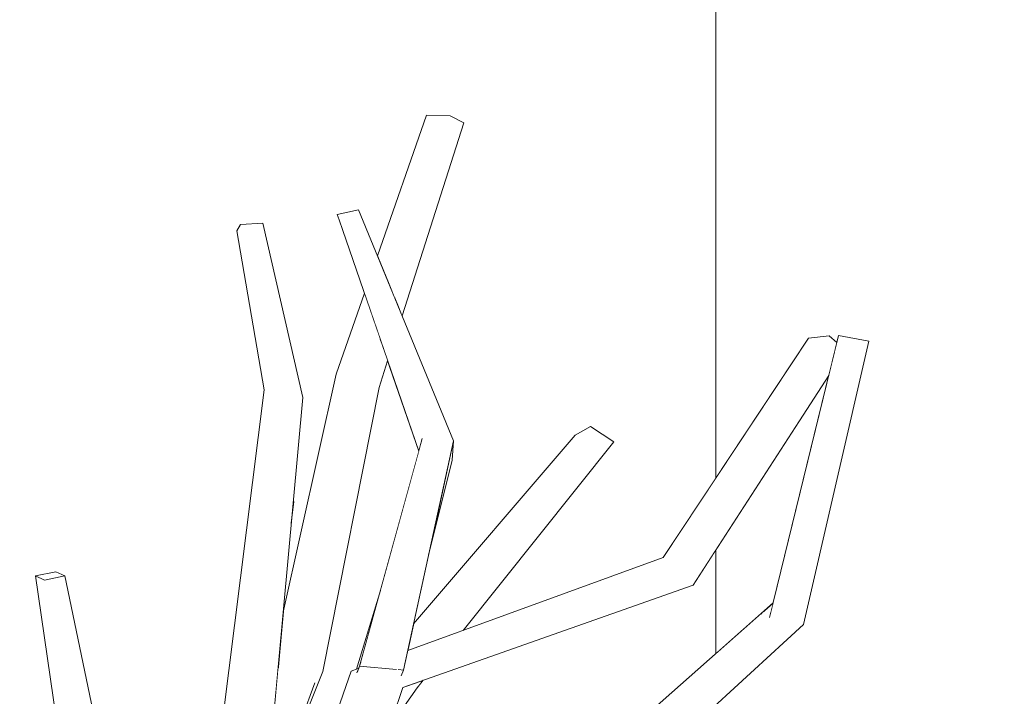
# Model space of a CAD drawing. Extents: x -289599 to -184549, y 66678 to 295474.
# Tile 163 of 256: x -266241 to -266112, y 72016 to 72104. Entities that reach past the tile are written whole.
import ezdxf

# ---------------------------------------------------------------- set-up
doc = ezdxf.new("R2010")
doc.units = 0
doc.header["$MEASUREMENT"] = 0
doc.linetypes.add('Wipeout_Contour', pattern=[1000, 0, -1000])
doc.layers.add('arch drzewa', color=8, linetype='Continuous')
doc.layers.add('Model Ściany', color=8, linetype='Continuous')
doc.layers.add('arch drzewa_Nr_Pióra__4', color=8, linetype='Continuous', lineweight=9)
doc.layers.add('Model Ściany_Nr_Pióra__87', color=8, linetype='Continuous', lineweight=20)

msp = doc.modelspace()

# ---------------------------------------------------------------- wipeouts: each hides what was drawn before it
at = {"color": 254, "linetype": 'Wipeout_Contour', "lineweight": 0, "ltscale": 62697534.64981327}
msp.add_wipeout([(-266479.89, 72104.48), (-266459.03, 72083.33), (-266408.5, 72063.94), (-266437.84, 72099.01), (-266439.09, 72099.59), (-266441.21, 72101.29), (-266440.37, 72102.03), (-266442.28, 72104.32), (-266438.84, 72138.54), (-266445.15, 72162.07), (-266441.12, 72162.95), (-266433.45, 72138.4), (-266436.49, 72107.14), (-266429.61, 72099.24), (-266406.74, 72088.8), (-266404.33, 72087.77), (-266370.15, 72061.24), (-266369.82, 72061.4), (-266374.01, 72066.7), (-266372.24, 72068.76), (-266369.14, 72068.94), (-266358.91, 72056.4), (-266349.23, 72055.16), (-266352.05, 72063.27), (-266362.74, 72086.77), (-266361.4, 72090.16), (-266369.02, 72112.09), (-266373.64, 72143.81), (-266387.09, 72176.11), (-266386.69, 72177.05), (-266383.15, 72177.38), (-266368.15, 72143.64), (-266366.31, 72134.74), (-266362.94, 72176.46), (-266362.19, 72176.89), (-266358.35, 72176.62), (-266363.02, 72118.85), (-266361.8, 72112.92), (-266357.12, 72100.98), (-266348.78, 72122.05), (-266342.03, 72157.87), (-266340.89, 72157.76), (-266339.42, 72157.6), (-266345.15, 72121.2), (-266355, 72095.59), (-266338.33, 72053.1), (-266319.17, 71996.13), (-266304.34, 71966.15), (-266282.39, 71947.05), (-266281.32, 71955.82), (-266282.39, 71956.02), (-266293.48, 72046.01), (-266290.45, 72051.18), (-266308.29, 72119.36), (-266298.8, 72139.48), (-266310.41, 72179.22), (-266362.59, 72212.28), (-266410.2, 72221.23), (-266445.24, 72232.76), (-266475.51, 72248.99), (-266474.82, 72250.7), (-266472.99, 72251.89), (-266442.53, 72236.48), (-266423.75, 72230.72), (-266447.69, 72245.82), (-266445.43, 72248.22), (-266443.98, 72248.03), (-266409.72, 72226.42), (-266406.79, 72225.52), (-266357.03, 72216.58), (-266313.47, 72189.69), (-266324.85, 72228.61), (-266340.76, 72271.62), (-266355.97, 72301.27), (-266368.51, 72332.97), (-266367.88, 72334.03), (-266364.1, 72334.74), (-266350.29, 72304.25), (-266338.45, 72283.97), (-266335.76, 72317.86), (-266333.61, 72318.23), (-266330.34, 72317.78), (-266333.68, 72275.8), (-266332.52, 72273.81), (-266325.34, 72256.98), (-266325.81, 72263.49), (-266317.3, 72295.47), (-266318.45, 72315.98), (-266319.15, 72323.52), (-266318.94, 72324.84), (-266315.22, 72324.9), (-266314.56, 72315.54), (-266312.38, 72295.52), (-266319.52, 72262.52), (-266316.3, 72235.78), (-266314.05, 72230.52), (-266304.43, 72199.64), (-266293.22, 72235.91), (-266291.78, 72235.93), (-266288.14, 72235.18), (-266300.55, 72192.45), (-266290.4, 72168.38), (-266280.62, 72183.06), (-266279.34, 72188.88), (-266279.02, 72192.09), (-266275.3, 72228.12), (-266275.43, 72228.15), (-266275.36, 72228.28), (-266275.26, 72228.49), (-266274.74, 72233.55), (-266277.35, 72269.89), (-266290.18, 72292.37), (-266290.06, 72293.74), (-266312.16, 72324.09), (-266308.92, 72325.73), (-266307.51, 72324.72), (-266289.5, 72299.98), (-266288.73, 72308.47), (-266291.79, 72316.29), (-266295.1, 72352.21), (-266294.57, 72353.69), (-266298.58, 72363.86), (-266296.88, 72365.13), (-266293.71, 72365.28), (-266291.98, 72360.9), (-266285.25, 72379.66), (-266284.33, 72379.51), (-266281.79, 72378.98), (-266289.67, 72355.05), (-266282.39, 72336.59), (-266282.78, 72341.77), (-266282.77, 72341.99), (-266280.98, 72342.19), (-266279.21, 72342.16), (-266275.36, 72301.9), (-266268.56, 72322.95), (-266264.72, 72368.41), (-266263.12, 72368.51), (-266260.97, 72368.3), (-266263.75, 72322.65), (-266273.67, 72288.45), (-266273.66, 72288.42), (-266273.68, 72288.42), (-266273.91, 72287.62), (-266274, 72287.55), (-266273.34, 72280.72), (-266272.66, 72273.93), (-266263.18, 72257.47), (-266259.64, 72268.14), (-266258.16, 72282.48), (-266262.27, 72292.7), (-266261.54, 72328.57), (-266258.88, 72329.22), (-266256.7, 72328.42), (-266256.3, 72300.51), (-266255.42, 72309.05), (-266252.84, 72308.95), (-266252.14, 72308.74), (-266253.96, 72289.14), (-266253.21, 72287.5), (-266251.57, 72292.45), (-266229.23, 72312.87), (-266211.71, 72345.54), (-266208.7, 72345.09), (-266207.54, 72343.88), (-266224.35, 72309.78), (-266228.96, 72305.29), (-266228.3, 72272.08), (-266249.66, 72251.13), (-266251.64, 72238.1), (-266217.31, 72272.92), (-266198.45, 72301.68), (-266172.57, 72329.77), (-266169.48, 72328.15), (-266169.79, 72327.8), (-266195.08, 72298.52), (-266201.9, 72287.07), (-266184.58, 72303.64), (-266182.17, 72302.36), (-266180.28, 72300.96), (-266211.3, 72271.29), (-266212.11, 72269.93), (-266253.46, 72226.1), (-266262.71, 72187.75), (-266232.65, 72196.56), (-266239.03, 72219.09), (-266235.53, 72219.81), (-266233.99, 72220.01), (-266226.1, 72198.48), (-266219.08, 72200.54), (-266198.43, 72244.31), (-266149.89, 72273.37), (-266149.89, 73993.5), (-266479.89, 73993.5)], dxfattribs=at).dxf.layer = 'Model Ściany'

# ---------------------------------------------------------------- next in the draw order: wipeouts: each hides what was drawn before it
at = {"color": 254, "linetype": 'Wipeout_Contour', "lineweight": 0, "ltscale": 3877224.638711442}
msp.add_wipeout([(-266275.18, 72129.72), (-266274.48, 72121.28), (-266267.53, 72090.29), (-266255.91, 72110.12), (-266256.02, 72111.6), (-266254.73, 72112.31), (-266231.68, 72155.43), (-266234.56, 72155.59), (-266231.65, 72189.23), (-266264.98, 72178.33), (-266274.52, 72138.76), (-266274.58, 72138.68)], dxfattribs=at).dxf.layer = 'Model Ściany'

# ---------------------------------------------------------------- next in the draw order: wipeouts: each hides what was drawn before it
at = {"color": 254, "linetype": 'Wipeout_Contour', "lineweight": 0, "ltscale": 24228383.87041712}
msp.add_wipeout([(-266270.08, 72068.22), (-266269.04, 72055.64), (-266266.38, 72024.17), (-266265.95, 72022.75), (-266266.26, 72022.71), (-266262.79, 71981.58), (-266265.81, 71931.15), (-266266.09, 71926.96), (-266248.31, 71899), (-266236.4, 71936.36), (-266229.87, 71960.67), (-266230.44, 71965.49), (-266250.76, 71988.74), (-266248.82, 71991.24), (-266245.61, 71990.19), (-266231.45, 71973.98), (-266234.94, 72003.53), (-266238.97, 72031.46), (-266236.33, 72032.01), (-266235.14, 72031.46), (-266229.3, 72003.47), (-266225.63, 71978.54), (-266220.89, 71989.62), (-266215.89, 72001.43), (-266209.05, 72055.82), (-266212.62, 72076.67), (-266212.14, 72077.48), (-266209.23, 72077.66), (-266203.99, 72054.84), (-266205.24, 72041.25), (-266205.15, 72041.2), (-266205.5, 72038.35), (-266206.56, 72026.72), (-266199.6, 72057.89), (-266195.91, 72068.48), (-266199.22, 72078.12), (-266199.46, 72078.81), (-266196.69, 72079.42), (-266194.21, 72073.38), (-266187.79, 72091.8), (-266184.68, 72091.74), (-266182.9, 72090.79), (-266190.98, 72065.54), (-266184.25, 72049.16), (-266184.41, 72046.6), (-266187.52, 72034.16), (-266189.48, 72025.18), (-266168.33, 72049.89), (-266166.3, 72051.01), (-266163.27, 72049.03), (-266183, 72024.32), (-266156.81, 72033.85), (-266149.89, 72044.32), (-266149.89, 72268.54), (-266192.2, 72242.57), (-266215.77, 72194.42), (-266223.69, 72191.83), (-266223.54, 72164.82), (-266187.37, 72203.95), (-266184.51, 72201.92), (-266223.5, 72157.6), (-266223.49, 72155.32), (-266225.52, 72155.31), (-266225.9, 72154.88), (-266243.09, 72118.68), (-266223.64, 72129.33), (-266208.87, 72151.86), (-266205.17, 72150.82), (-266205.88, 72148.79), (-266219.54, 72124.2), (-266249.08, 72104.96), (-266249.74, 72105.1), (-266264.75, 72077.89), (-266264.69, 72077.64), (-266264.9, 72077.61)], dxfattribs=at).dxf.layer = 'Model Ściany'

# ---------------------------------------------------------------- next in the draw order: wipeouts: each hides what was drawn before it
at = {"color": 254, "linetype": 'Wipeout_Contour', "lineweight": 0, "ltscale": 969159.16779}
msp.add_wipeout([(-266232.57, 72002.32), (-266237.78, 72030.92), (-266238.97, 72031.46)], dxfattribs=at).dxf.layer = 'arch drzewa'
at = {"color": 254, "linetype": 'Wipeout_Contour', "lineweight": 0, "ltscale": 3230172.704395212}
msp.add_wipeout([(-266208.46, 72000.98), (-266200.08, 72012.04), (-266197.66, 72018.98), (-266196.97, 72019.23), (-266193.82, 72029.53), (-266188.79, 72047.79), (-266192.87, 72059.65), (-266194, 72056.13), (-266201.36, 72018.95), (-266207.41, 72003.82)], dxfattribs=at).dxf.layer = 'Model Ściany'

# ---------------------------------------------------------------- next in the draw order: wipeouts: each hides what was drawn before it
at = {"color": 254, "linetype": 'Wipeout_Contour', "lineweight": 0, "ltscale": 969093.922924}
msp.add_wipeout([(-266213.56, 71998.36), (-266207.64, 72054.58), (-266209.05, 72055.82)], dxfattribs=at).dxf.layer = 'arch drzewa'
at = {"color": 254, "linetype": 'Wipeout_Contour', "lineweight": 0, "ltscale": 969149.878852}
msp.add_wipeout([(-266238.97, 72031.46), (-266234.94, 72003.53), (-266232.57, 72002.32)], dxfattribs=at).dxf.layer = 'arch drzewa'
at = {"color": 254, "linetype": 'Wipeout_Contour', "lineweight": 0, "ltscale": 3229942.254109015}
msp.add_wipeout([(-266192.67, 72011.59), (-266206.1, 71972.22), (-266204.21, 71940.63), (-266203.83, 71941.19), (-266179.96, 71994.71), (-266149.89, 72021.31), (-266149.89, 72034.89), (-266152.88, 72030.26), (-266188.21, 72017.79), (-266189.01, 72016.78)], dxfattribs=at).dxf.layer = 'Model Ściany'

# ---------------------------------------------------------------- next in the draw order: wipeouts: each hides what was drawn before it
at = {"color": 254, "linetype": 'Wipeout_Contour', "lineweight": 0, "ltscale": 969088.17785}
msp.add_wipeout([(-266209.05, 72055.82), (-266215.9, 72001.28), (-266213.56, 71998.36)], dxfattribs=at).dxf.layer = 'arch drzewa'
at = {"color": 254, "linetype": 'Wipeout_Contour', "lineweight": 0, "ltscale": 969152.673501}
msp.add_wipeout([(-266229.3, 72003.47), (-266235.14, 72031.46), (-266237.78, 72030.92)], dxfattribs=at).dxf.layer = 'arch drzewa'
at = {"color": 254, "linetype": 'Wipeout_Contour', "lineweight": 0, "ltscale": 1291868.423596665}
msp.add_wipeout([(-266135.12, 72057.73), (-266149.89, 72034.89), (-266149.89, 72021.31), (-266142.38, 72027.94)], dxfattribs=at).dxf.layer = 'Model Ściany'

# ---------------------------------------------------------------- next in the draw order: wipeouts: each hides what was drawn before it
at = {"color": 254, "linetype": 'Wipeout_Contour', "lineweight": 0, "ltscale": 969084.214516}
msp.add_wipeout([(-266209.07, 71999.34), (-266203.99, 72054.84), (-266207.64, 72054.58)], dxfattribs=at).dxf.layer = 'arch drzewa'
at = {"color": 254, "linetype": 'Wipeout_Contour', "lineweight": 0, "ltscale": 969143.079001}
msp.add_wipeout([(-266237.78, 72030.92), (-266232.57, 72002.32), (-266229.3, 72003.47)], dxfattribs=at).dxf.layer = 'arch drzewa'
at = {"color": 254, "linetype": 'Wipeout_Contour', "lineweight": 0, "ltscale": 28415208.86934123}
msp.add_wipeout([(-266103.55, 71992.96), (-266149.89, 71964.95), (-266149.89, 71854.15), (-266149.81, 71854.61), (-266147.58, 71868.46), (-266147.25, 71869.81), (-266144.4, 71869.49), (-266147.02, 71852.11), (-266147.2, 71850.83), (-266143.33, 71856.3), (-266135.23, 71863.91), (-266123.36, 71875.44), (-266123.42, 71875.49), (-266122.64, 71876.14), (-266103.28, 71894.93), (-266101.12, 71893.98), (-266095.85, 71898.35), (-266094.61, 71898.09), (-266091.99, 71896.03), (-266119.56, 71873.17), (-266119.65, 71873.19), (-266130.32, 71862.84), (-266138.33, 71854.8), (-266148.95, 71838.56), (-266149.89, 71831.95), (-266149.89, 71831.02), (-266133.28, 71803.74), (-266130.4, 71799.19), (-266108.07, 71838.27), (-266101.56, 71865.5), (-266064.77, 71904.05), (-266062.99, 71904.73), (-266061.05, 71902.48), (-266096.07, 71865.23), (-266102, 71836.16), (-266125.18, 71795.41), (-266109.68, 71759.16), (-266080.13, 71802.36), (-266042.3, 71809.79), (-266011.44, 71847.28), (-266008.93, 71846.19), (-266008.47, 71845.52), (-266041.18, 71805.89), (-266074.37, 71799.94), (-266106.08, 71750.75), (-266105.15, 71748.58), (-266138.67, 71725.6), (-266106.56, 71731.07), (-266056.37, 71766.63), (-266019.32, 71773.45), (-266018.93, 71772.76), (-266018.29, 71770.63), (-266052.86, 71763.75), (-266104.99, 71726.14), (-266149.89, 71717.35), (-266149.89, 71675.77), (-266132.9, 71681.77), (-266131.57, 71681.57), (-266130.41, 71679.79), (-266149.89, 71672.48), (-266149.89, 71533.5), (-265799.89, 71533.5), (-265799.89, 73993.5), (-266149.89, 73993.5), (-266149.89, 72273.37), (-266146.52, 72275.39), (-266145.34, 72274.7), (-266143.34, 72272.56), (-266149.89, 72268.54), (-266149.89, 72044.32), (-266137.79, 72062.61), (-266135.08, 72062.89), (-266134.08, 72062.02), (-266133.85, 72062.94), (-266129.89, 72062.22), (-266138.42, 72025.1), (-266149.89, 72014.59), (-266149.89, 71972.88), (-266107.91, 71997.24), (-266107, 71997.52), (-266068.82, 72044.15), (-266066.08, 72044.03), (-266064.01, 72042.09), (-266098.37, 72000.13), (-266041.63, 72017.32), (-266011.13, 72055.13), (-266007.57, 72053.39), (-266039.35, 72013.46)], dxfattribs=at).dxf.layer = 'Model Ściany'

# ---------------------------------------------------------------- next in the draw order: wipeouts: each hides what was drawn before it
at = {"color": 254, "linetype": 'Wipeout_Contour', "lineweight": 0, "ltscale": 969119.98196}
msp.add_wipeout([(-266207.64, 72054.58), (-266212.14, 72077.48), (-266212.62, 72076.67)], dxfattribs=at).dxf.layer = 'arch drzewa'
at = {"color": 254, "linetype": 'Wipeout_Contour', "lineweight": 0, "ltscale": 969082.974103}
msp.add_wipeout([(-266205.5, 72038.35), (-266205.15, 72041.2), (-266205.24, 72041.25)], dxfattribs=at).dxf.layer = 'arch drzewa'
at = {"color": 254, "linetype": 'Wipeout_Contour', "lineweight": 0, "ltscale": 1292224.591477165}
msp.add_wipeout([(-266237.78, 72030.92), (-266235.14, 72031.46), (-266236.33, 72032.01), (-266238.97, 72031.46)], dxfattribs=at).dxf.layer = 'arch drzewa'
at = {"color": 254, "linetype": 'Wipeout_Contour', "lineweight": 0, "ltscale": 968917.53908}
msp.add_wipeout([(-266142.39, 72027.91), (-266178.28, 71993.87), (-266142.86, 72026)], dxfattribs=at).dxf.layer = 'arch drzewa'
at = {"color": 254, "linetype": 'Wipeout_Contour', "lineweight": 0, "ltscale": 969029.929676}
msp.add_wipeout([(-266206.1, 71972.22), (-266190.88, 72016.85), (-266192.76, 72018.78)], dxfattribs=at).dxf.layer = 'arch drzewa'

# ---------------------------------------------------------------- next in the draw order: linework, layer by layer
at = {"layer": 'arch drzewa_Nr_Pióra__4', "linetype": 'Continuous'}
for p, q in [((-266238.97, 72031.46), (-266236.33, 72032.01)), ((-266236.33, 72032.01), (-266235.14, 72031.46)), ((-266237.78, 72030.92), (-266238.97, 72031.46)), ((-266234.94, 72003.53), (-266238.97, 72031.46)), ((-266235.14, 72031.46), (-266237.78, 72030.92)), ((-266229.3, 72003.47), (-266235.14, 72031.46))]:
    msp.add_line(p, q, dxfattribs=at)

# ---------------------------------------------------------------- next in the draw order: wipeouts: each hides what was drawn before it
at = {"color": 254, "linetype": 'Wipeout_Contour', "lineweight": 0, "ltscale": 969112.027476}
msp.add_wipeout([(-266212.62, 72076.67), (-266209.05, 72055.82), (-266207.64, 72054.58)], dxfattribs=at).dxf.layer = 'arch drzewa'
at = {"color": 254, "linetype": 'Wipeout_Contour', "lineweight": 0, "ltscale": 1291908.793350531}
msp.add_wipeout([(-266179.96, 71994.71), (-266178.28, 71993.87), (-266142.39, 72027.91), (-266142.38, 72027.94)], dxfattribs=at).dxf.layer = 'arch drzewa'
at = {"color": 254, "linetype": 'Wipeout_Contour', "lineweight": 0, "ltscale": 969034.265774}
msp.add_wipeout([(-266192.76, 72018.78), (-266207.51, 71972.99), (-266206.1, 71972.22)], dxfattribs=at).dxf.layer = 'arch drzewa'

# ---------------------------------------------------------------- next in the draw order: wipeouts: each hides what was drawn before it
at = {"color": 254, "linetype": 'Wipeout_Contour', "lineweight": 0, "ltscale": 969113.725068}
msp.add_wipeout([(-266203.99, 72054.84), (-266209.23, 72077.66), (-266212.14, 72077.48)], dxfattribs=at).dxf.layer = 'arch drzewa'
at = {"color": 254, "linetype": 'Wipeout_Contour', "lineweight": 0, "ltscale": 968908.020753}
msp.add_wipeout([(-266173.48, 71992.99), (-266138.42, 72025.1), (-266142.86, 72026)], dxfattribs=at).dxf.layer = 'arch drzewa'
at = {"color": 254, "linetype": 'Wipeout_Contour', "lineweight": 0, "ltscale": 1938081.275692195}
msp.add_wipeout([(-266207.51, 71972.99), (-266192.76, 72018.78), (-266196.42, 72018.93), (-266196.87, 72018.84), (-266196.83, 72018.95), (-266197.66, 72018.98)], dxfattribs=at).dxf.layer = 'arch drzewa'

# ---------------------------------------------------------------- next in the draw order: wipeouts: each hides what was drawn before it
at = {"color": 254, "linetype": 'Wipeout_Contour', "lineweight": 0, "ltscale": 969106.445459}
msp.add_wipeout([(-266212.14, 72077.48), (-266207.64, 72054.58), (-266203.99, 72054.84)], dxfattribs=at).dxf.layer = 'arch drzewa'
at = {"color": 254, "linetype": 'Wipeout_Contour', "lineweight": 0, "ltscale": 968882.859805}
msp.add_wipeout([(-266138.42, 72025.1), (-266129.89, 72062.22), (-266133.85, 72062.94)], dxfattribs=at).dxf.layer = 'arch drzewa'
at = {"color": 254, "linetype": 'Wipeout_Contour', "lineweight": 0, "ltscale": 968938.024436}
msp.add_wipeout([(-266142.86, 72026), (-266178.28, 71993.87), (-266173.48, 71992.99)], dxfattribs=at).dxf.layer = 'arch drzewa'
at = {"color": 254, "linetype": 'Wipeout_Contour', "lineweight": 0, "ltscale": 969046.951515}
msp.add_wipeout([(-266197.66, 72018.98), (-266213.85, 71972.6), (-266207.51, 71972.99)], dxfattribs=at).dxf.layer = 'arch drzewa'

# ---------------------------------------------------------------- next in the draw order: linework, layer by layer
at = {"layer": 'arch drzewa_Nr_Pióra__4', "linetype": 'Continuous'}
for p, q in [((-266212.14, 72077.48), (-266212.62, 72076.67)), ((-266209.23, 72077.66), (-266212.14, 72077.48)), ((-266209.05, 72055.82), (-266212.62, 72076.67))]:
    msp.add_line(p, q, dxfattribs=at)

# ---------------------------------------------------------------- next in the draw order: wipeouts: each hides what was drawn before it
at = {"color": 254, "linetype": 'Wipeout_Contour', "lineweight": 0, "ltscale": 968886.232723}
msp.add_wipeout([(-266133.85, 72062.94), (-266142.86, 72026), (-266138.42, 72025.1)], dxfattribs=at).dxf.layer = 'arch drzewa'
at = {"color": 254, "linetype": 'Wipeout_Contour', "lineweight": 0, "ltscale": 968958.279235}
msp.add_wipeout([(-266153.51, 72033.52), (-266190.88, 72016.85), (-266152.88, 72030.26)], dxfattribs=at).dxf.layer = 'arch drzewa'
at = {"color": 254, "linetype": 'Wipeout_Contour', "lineweight": 0, "ltscale": 969058.607694}
msp.add_wipeout([(-266202.4, 72017.46), (-266207.41, 72003.82), (-266201.36, 72018.95)], dxfattribs=at).dxf.layer = 'arch drzewa'
at = {"color": 254, "linetype": 'Wipeout_Contour', "lineweight": 0, "ltscale": 969043.334437}
msp.add_wipeout([(-266197.66, 72018.98), (-266196.83, 72018.95), (-266196.74, 72019.32)], dxfattribs=at).dxf.layer = 'arch drzewa'

# ---------------------------------------------------------------- next in the draw order: wipeouts: each hides what was drawn before it
at = {"color": 254, "linetype": 'Wipeout_Contour', "lineweight": 0, "ltscale": 968965.246327}
msp.add_wipeout([(-266156.81, 72033.85), (-266192.76, 72018.78), (-266153.51, 72033.52)], dxfattribs=at).dxf.layer = 'arch drzewa'
at = {"color": 254, "linetype": 'Wipeout_Contour', "lineweight": 0, "ltscale": 1292085.034375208}
msp.add_wipeout([(-266209.32, 71998.63), (-266202.4, 72017.46), (-266207.23, 72019.4), (-266209.07, 71999.34)], dxfattribs=at).dxf.layer = 'arch drzewa'
at = {"color": 254, "linetype": 'Wipeout_Contour', "lineweight": 0, "ltscale": 1292029.291718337}
msp.add_wipeout([(-266192.67, 72011.59), (-266189.01, 72016.78), (-266189.76, 72017.24), (-266190.88, 72016.85)], dxfattribs=at).dxf.layer = 'arch drzewa'

# ---------------------------------------------------------------- next in the draw order: linework, layer by layer
at = {"layer": 'arch drzewa_Nr_Pióra__4', "linetype": 'Continuous'}
msp.add_line((-266215.9, 72001.28), (-266209.05, 72055.82), dxfattribs=at)

# ---------------------------------------------------------------- next in the draw order: wipeouts: each hides what was drawn before it
at = {"color": 254, "linetype": 'Wipeout_Contour', "lineweight": 0, "ltscale": 1291868.066810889}
msp.add_wipeout([(-266135.08, 72062.89), (-266152.88, 72030.26), (-266135.12, 72057.73), (-266134.08, 72062.02)], dxfattribs=at).dxf.layer = 'arch drzewa'
at = {"color": 254, "linetype": 'Wipeout_Contour', "lineweight": 0, "ltscale": 2261034.895047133}
msp.add_wipeout([(-266191.99, 72019.24), (-266196.42, 72018.93), (-266192.76, 72018.78), (-266156.81, 72033.85), (-266190.24, 72021.68), (-266190.68, 72019.67), (-266190.75, 72019.65)], dxfattribs=at).dxf.layer = 'arch drzewa'
at = {"color": 254, "linetype": 'Wipeout_Contour', "lineweight": 0, "ltscale": 969017.383022}
msp.add_wipeout([(-266188.39, 72017.73), (-266189.01, 72016.78), (-266188.21, 72017.79)], dxfattribs=at).dxf.layer = 'arch drzewa'

# ---------------------------------------------------------------- next in the draw order: linework, layer by layer
at = {"layer": 'arch drzewa_Nr_Pióra__4', "linetype": 'Continuous'}
msp.add_line((-266129.89, 72062.22), (-266133.85, 72062.94), dxfattribs=at)

# ---------------------------------------------------------------- next in the draw order: wipeouts: each hides what was drawn before it
at = {"color": 254, "linetype": 'Wipeout_Contour', "lineweight": 0, "ltscale": 968914.444666}
msp.add_wipeout([(-266135.08, 72062.89), (-266153.51, 72033.52), (-266152.88, 72030.26)], dxfattribs=at).dxf.layer = 'arch drzewa'
at = {"color": 254, "linetype": 'Wipeout_Contour', "lineweight": 0, "ltscale": 969027.490115}
msp.add_wipeout([(-266184.25, 72049.16), (-266187.52, 72034.16), (-266184.41, 72046.6)], dxfattribs=at).dxf.layer = 'arch drzewa'
at = {"color": 254, "linetype": 'Wipeout_Contour', "lineweight": 0, "ltscale": 1938082.149079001}
msp.add_wipeout([(-266193.82, 72029.53), (-266196.97, 72019.23), (-266196.74, 72019.32), (-266196.83, 72018.95), (-266196.87, 72018.84), (-266196.54, 72019.63)], dxfattribs=at).dxf.layer = 'arch drzewa'
at = {"color": 254, "linetype": 'Wipeout_Contour', "lineweight": 0, "ltscale": 969024.84947}
msp.add_wipeout([(-266190.8, 72019.13), (-266190.73, 72019.44), (-266190.77, 72019.42)], dxfattribs=at).dxf.layer = 'arch drzewa'
at = {"color": 254, "linetype": 'Wipeout_Contour', "lineweight": 0, "ltscale": 969018.406006}
msp.add_wipeout([(-266188.39, 72017.73), (-266189.76, 72017.24), (-266189.01, 72016.78)], dxfattribs=at).dxf.layer = 'arch drzewa'

# ---------------------------------------------------------------- next in the draw order: linework, layer by layer
at = {"layer": 'arch drzewa_Nr_Pióra__4', "linetype": 'Continuous'}
for p, q in [((-266189.01, 72016.78), (-266188.21, 72017.79)), ((-266192.67, 72011.59), (-266189.01, 72016.78))]:
    msp.add_line(p, q, dxfattribs=at)

# ---------------------------------------------------------------- next in the draw order: wipeouts: each hides what was drawn before it
at = {"color": 254, "linetype": 'Wipeout_Contour', "lineweight": 0, "ltscale": 968908.798306}
msp.add_wipeout([(-266153.51, 72033.52), (-266135.08, 72062.89), (-266137.79, 72062.61)], dxfattribs=at).dxf.layer = 'arch drzewa'
at = {"color": 254, "linetype": 'Wipeout_Contour', "lineweight": 0, "ltscale": 1292038.737284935}
msp.add_wipeout([(-266188.33, 72049.48), (-266190.75, 72019.65), (-266190.68, 72019.67), (-266184.25, 72049.16)], dxfattribs=at).dxf.layer = 'arch drzewa'

# ---------------------------------------------------------------- next in the draw order: linework, layer by layer
at = {"layer": 'arch drzewa_Nr_Pióra__4', "linetype": 'Continuous'}
msp.add_line((-266134.08, 72062.02), (-266135.08, 72062.89), dxfattribs=at)

# ---------------------------------------------------------------- next in the draw order: wipeouts: each hides what was drawn before it
at = {"color": 254, "linetype": 'Wipeout_Contour', "lineweight": 0, "ltscale": 968921.802154}
msp.add_wipeout([(-266137.79, 72062.61), (-266156.81, 72033.85), (-266153.51, 72033.52)], dxfattribs=at).dxf.layer = 'arch drzewa'
at = {"color": 254, "linetype": 'Wipeout_Contour', "lineweight": 0, "ltscale": 1292045.15908099}
msp.add_wipeout([(-266188.33, 72049.48), (-266196.54, 72019.63), (-266191.99, 72019.24), (-266190.75, 72019.65)], dxfattribs=at).dxf.layer = 'arch drzewa'

# ---------------------------------------------------------------- next in the draw order: linework, layer by layer
at = {"layer": 'arch drzewa_Nr_Pióra__4', "linetype": 'Continuous'}
for p, q in [((-266142.86, 72026), (-266133.85, 72062.94)), ((-266135.08, 72062.89), (-266137.79, 72062.61)), ((-266156.81, 72033.85), (-266137.79, 72062.61)), ((-266138.42, 72025.1), (-266129.89, 72062.22)), ((-266152.88, 72030.26), (-266135.12, 72057.73))]:
    msp.add_line(p, q, dxfattribs=at)
at = {"layer": 'Model Ściany_Nr_Pióra__87', "linetype": 'Continuous'}
for p, q in [((-266149.89, 72044.32), (-266149.89, 72268.54)), ((-266149.89, 72021.31), (-266149.89, 72034.89))]:
    msp.add_line(p, q, dxfattribs=at)

# ---------------------------------------------------------------- next in the draw order: wipeouts: each hides what was drawn before it
at = {"color": 254, "linetype": 'Wipeout_Contour', "lineweight": 0, "ltscale": 969075.346922}
msp.add_wipeout([(-266188.33, 72049.48), (-266199.46, 72078.81), (-266199.22, 72078.12)], dxfattribs=at).dxf.layer = 'arch drzewa'
at = {"color": 254, "linetype": 'Wipeout_Contour', "lineweight": 0, "ltscale": 969025.819855}
msp.add_wipeout([(-266191.37, 72019.18), (-266190.8, 72019.13), (-266190.77, 72019.42)], dxfattribs=at).dxf.layer = 'arch drzewa'

# ---------------------------------------------------------------- next in the draw order: wipeouts: each hides what was drawn before it
at = {"color": 254, "linetype": 'Wipeout_Contour', "lineweight": 0, "ltscale": 969058.04848}
msp.add_wipeout([(-266188.33, 72049.48), (-266199.22, 72078.12), (-266188.79, 72047.79)], dxfattribs=at).dxf.layer = 'arch drzewa'
at = {"color": 254, "linetype": 'Wipeout_Contour', "lineweight": 0, "ltscale": 1292050.291250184}
msp.add_wipeout([(-266196.87, 72018.84), (-266196.42, 72018.93), (-266191.99, 72019.24), (-266196.54, 72019.63)], dxfattribs=at).dxf.layer = 'arch drzewa'

# ---------------------------------------------------------------- next in the draw order: wipeouts: each hides what was drawn before it
at = {"color": 254, "linetype": 'Wipeout_Contour', "lineweight": 0, "ltscale": 969069.337317}
msp.add_wipeout([(-266184.25, 72049.16), (-266196.69, 72079.42), (-266199.46, 72078.81)], dxfattribs=at).dxf.layer = 'arch drzewa'
at = {"color": 254, "linetype": 'Wipeout_Contour', "lineweight": 0, "ltscale": 969025.642374}
msp.add_wipeout([(-266191.37, 72019.18), (-266191.07, 72018.47), (-266190.8, 72019.13)], dxfattribs=at).dxf.layer = 'arch drzewa'

# ---------------------------------------------------------------- next in the draw order: linework, layer by layer
at = {"layer": 'arch drzewa_Nr_Pióra__4', "linetype": 'Continuous'}
for p, q in [((-266190.8, 72019.13), (-266191.48, 72019.19)), ((-266191.12, 72018.35), (-266190.8, 72019.13))]:
    msp.add_line(p, q, dxfattribs=at)

# ---------------------------------------------------------------- next in the draw order: wipeouts: each hides what was drawn before it
at = {"color": 254, "linetype": 'Wipeout_Contour', "lineweight": 0, "ltscale": 969054.148916}
msp.add_wipeout([(-266199.46, 72078.81), (-266188.33, 72049.48), (-266184.25, 72049.16)], dxfattribs=at).dxf.layer = 'arch drzewa'

# ---------------------------------------------------------------- next in the draw order: linework, layer by layer
at = {"layer": 'arch drzewa_Nr_Pióra__4', "linetype": 'Continuous'}
for p, q in [((-266196.69, 72079.42), (-266199.46, 72078.81)), ((-266199.46, 72078.81), (-266199.22, 72078.12))]:
    msp.add_line(p, q, dxfattribs=at)

# ---------------------------------------------------------------- next in the draw order: wipeouts: each hides what was drawn before it
at = {"color": 254, "linetype": 'Wipeout_Contour', "lineweight": 0, "ltscale": 1292078.626449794}
msp.add_wipeout([(-266184.68, 72091.74), (-266191.32, 72066.36), (-266190.98, 72065.54), (-266182.9, 72090.79)], dxfattribs=at).dxf.layer = 'arch drzewa'
at = {"color": 254, "linetype": 'Wipeout_Contour', "lineweight": 0, "ltscale": 969061.298731}
msp.add_wipeout([(-266201.36, 72018.95), (-266194, 72056.13), (-266194.52, 72059.48)], dxfattribs=at).dxf.layer = 'arch drzewa'
at = {"color": 254, "linetype": 'Wipeout_Contour', "lineweight": 0, "ltscale": 1291986.414046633}
msp.add_wipeout([(-266166.3, 72051.01), (-266184.33, 72023.83), (-266183, 72024.32), (-266163.27, 72049.03)], dxfattribs=at).dxf.layer = 'arch drzewa'

# ---------------------------------------------------------------- next in the draw order: wipeouts: each hides what was drawn before it
at = {"color": 254, "linetype": 'Wipeout_Contour', "lineweight": 0, "ltscale": 969061.542871}
msp.add_wipeout([(-266184.68, 72091.74), (-266191.95, 72067.9), (-266191.32, 72066.36)], dxfattribs=at).dxf.layer = 'arch drzewa'
at = {"color": 254, "linetype": 'Wipeout_Contour', "lineweight": 0, "ltscale": 969058.930266}
msp.add_wipeout([(-266194.52, 72059.48), (-266202.4, 72017.46), (-266201.36, 72018.95)], dxfattribs=at).dxf.layer = 'arch drzewa'
at = {"color": 254, "linetype": 'Wipeout_Contour', "lineweight": 0, "ltscale": 1292011.330328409}
msp.add_wipeout([(-266190.23, 72021.73), (-266190.24, 72021.68), (-266184.33, 72023.83), (-266166.3, 72051.01)], dxfattribs=at).dxf.layer = 'arch drzewa'

# ---------------------------------------------------------------- next in the draw order: wipeouts: each hides what was drawn before it
at = {"color": 254, "linetype": 'Wipeout_Contour', "lineweight": 0, "ltscale": 1292086.848582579}
msp.add_wipeout([(-266187.79, 72091.8), (-266192.5, 72069.22), (-266191.95, 72067.9), (-266184.68, 72091.74)], dxfattribs=at).dxf.layer = 'arch drzewa'
at = {"color": 254, "linetype": 'Wipeout_Contour', "lineweight": 0, "ltscale": 969067.259138}
msp.add_wipeout([(-266202.4, 72017.46), (-266194.52, 72059.48), (-266199.6, 72057.89)], dxfattribs=at).dxf.layer = 'arch drzewa'
at = {"color": 254, "linetype": 'Wipeout_Contour', "lineweight": 0, "ltscale": 1292003.108407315}
msp.add_wipeout([(-266190.23, 72021.73), (-266166.3, 72051.01), (-266168.33, 72049.89), (-266190.19, 72021.91)], dxfattribs=at).dxf.layer = 'arch drzewa'

# ---------------------------------------------------------------- next in the draw order: linework, layer by layer
at = {"layer": 'arch drzewa_Nr_Pióra__4', "linetype": 'Continuous'}
for p, q in [((-266182.9, 72090.79), (-266184.68, 72091.74)), ((-266163.27, 72049.03), (-266166.3, 72051.01)), ((-266196.97, 72019.23), (-266193.82, 72029.53)), ((-266197.66, 72018.98), (-266196.73, 72019.32)), ((-266196.54, 72019.63), (-266196.89, 72018.77)), ((-266196.54, 72019.63), (-266196.38, 72020.17)), ((-266191.72, 72019.21), (-266196.54, 72019.63))]:
    msp.add_line(p, q, dxfattribs=at)

# ---------------------------------------------------------------- next in the draw order: wipeouts: each hides what was drawn before it
at = {"color": 254, "linetype": 'Wipeout_Contour', "lineweight": 0, "ltscale": 969070.152741}
msp.add_wipeout([(-266187.79, 72091.8), (-266194.21, 72073.38), (-266192.5, 72069.22)], dxfattribs=at).dxf.layer = 'arch drzewa'
at = {"color": 254, "linetype": 'Wipeout_Contour', "lineweight": 0, "ltscale": 969061.699785}
msp.add_wipeout([(-266192.99, 72059.99), (-266194, 72056.13), (-266192.87, 72059.65)], dxfattribs=at).dxf.layer = 'arch drzewa'
at = {"color": 254, "linetype": 'Wipeout_Contour', "lineweight": 0, "ltscale": 1292094.718016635}
msp.add_wipeout([(-266206.56, 72026.72), (-266207.23, 72019.4), (-266202.4, 72017.46), (-266199.6, 72057.89)], dxfattribs=at).dxf.layer = 'arch drzewa'
at = {"color": 254, "linetype": 'Wipeout_Contour', "lineweight": 0, "ltscale": 969010.386156}
msp.add_wipeout([(-266189.48, 72025.18), (-266190.19, 72021.91), (-266168.33, 72049.89)], dxfattribs=at).dxf.layer = 'arch drzewa'

# ---------------------------------------------------------------- next in the draw order: linework, layer by layer
at = {"layer": 'arch drzewa_Nr_Pióra__4', "linetype": 'Continuous'}
for p, q in [((-266194.21, 72073.38), (-266187.79, 72091.8)), ((-266184.68, 72091.74), (-266187.79, 72091.8)), ((-266190.98, 72065.54), (-266182.9, 72090.79)), ((-266203.99, 72054.84), (-266209.23, 72077.66)), ((-266209.07, 71999.34), (-266203.99, 72054.84)), ((-266189.48, 72025.18), (-266168.33, 72049.89)), ((-266166.3, 72051.01), (-266168.33, 72049.89)), ((-266196.54, 72019.63), (-266188.33, 72049.48)), ((-266190.8, 72019.13), (-266184.25, 72049.16)), ((-266184.41, 72046.6), (-266184.25, 72049.16)), ((-266183, 72024.32), (-266163.27, 72049.03)), ((-266187.52, 72034.16), (-266184.41, 72046.6)), ((-266205.5, 72038.35), (-266205.15, 72041.2)), ((-266205.15, 72041.2), (-266205.24, 72041.25)), ((-266190.24, 72021.68), (-266156.81, 72033.85)), ((-266190.88, 72016.85), (-266152.88, 72030.26)), ((-266179.96, 71994.71), (-266142.38, 72027.94)), ((-266173.48, 71992.99), (-266138.42, 72025.1)), ((-266213.85, 71972.6), (-266197.66, 72018.98)), ((-266207.41, 72003.82), (-266201.36, 72018.95)), ((-266209.32, 71998.63), (-266202.4, 72017.46)), ((-266206.1, 71972.22), (-266190.88, 72016.85))]:
    msp.add_line(p, q, dxfattribs=at)

# ---------------------------------------------------------------- next in the draw order: wipeouts: each hides what was drawn before it
at = {"color": 254, "linetype": 'Wipeout_Contour', "lineweight": 0, "ltscale": 1292084.389129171}
msp.add_wipeout([(-266193.72, 72062.12), (-266194.52, 72059.48), (-266194, 72056.13), (-266192.99, 72059.99)], dxfattribs=at).dxf.layer = 'arch drzewa'

# ---------------------------------------------------------------- next in the draw order: linework, layer by layer
at = {"layer": 'arch drzewa_Nr_Pióra__4', "linetype": 'Continuous'}
msp.add_line((-266201.36, 72018.95), (-266194, 72056.13), dxfattribs=at)

# ---------------------------------------------------------------- next in the draw order: wipeouts: each hides what was drawn before it
at = {"color": 254, "linetype": 'Wipeout_Contour', "lineweight": 0, "ltscale": 969065.859597}
msp.add_wipeout([(-266193.88, 72062.58), (-266194.52, 72059.48), (-266193.72, 72062.12)], dxfattribs=at).dxf.layer = 'arch drzewa'

# ---------------------------------------------------------------- next in the draw order: wipeouts: each hides what was drawn before it
at = {"color": 254, "linetype": 'Wipeout_Contour', "lineweight": 0, "ltscale": 1292095.937532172}
msp.add_wipeout([(-266199.6, 72057.89), (-266194.52, 72059.48), (-266193.88, 72062.58), (-266195.91, 72068.48)], dxfattribs=at).dxf.layer = 'arch drzewa'

# ---------------------------------------------------------------- next in the draw order: linework, layer by layer
at = {"layer": 'arch drzewa_Nr_Pióra__4', "linetype": 'Continuous'}
for p, q in [((-266184.25, 72049.16), (-266196.69, 72079.42)), ((-266188.79, 72047.79), (-266199.22, 72078.12)), ((-266199.6, 72057.89), (-266195.91, 72068.48)), ((-266194, 72056.13), (-266192.87, 72059.65)), ((-266206.56, 72026.72), (-266199.6, 72057.89))]:
    msp.add_line(p, q, dxfattribs=at)

doc.saveas('drawing.dxf')
